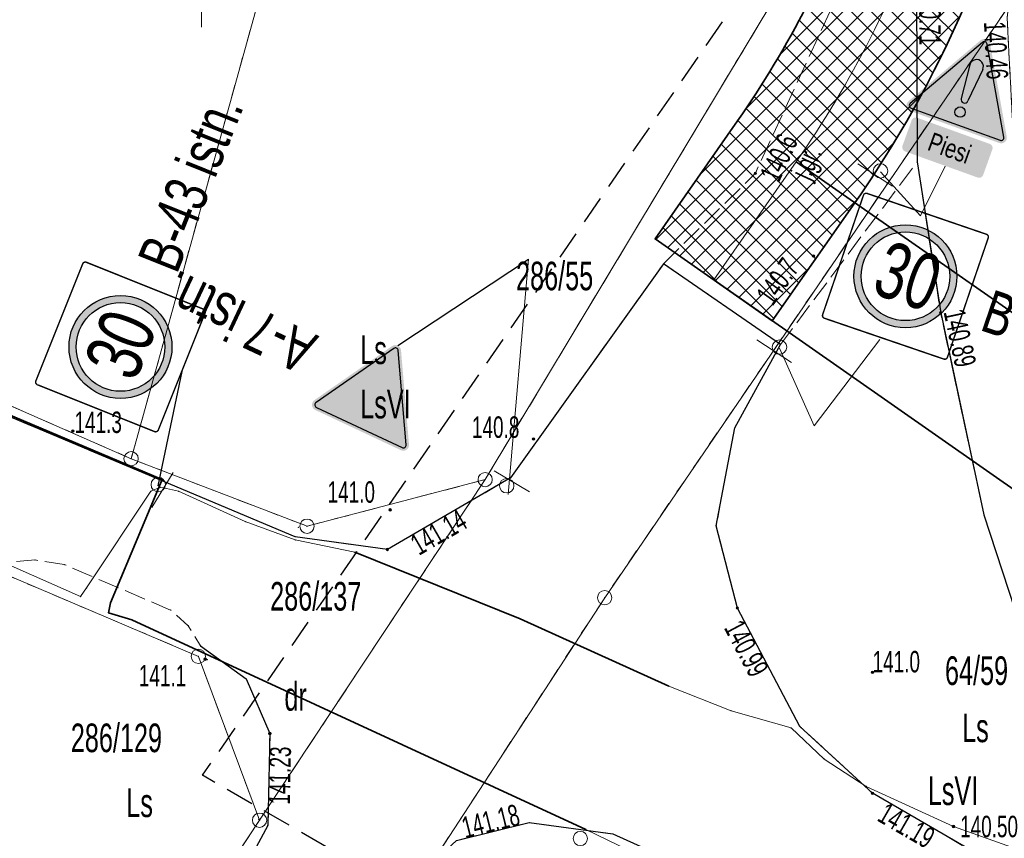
# Model space of a CAD drawing. Extents: x 6456700 to 6518119, y 5963420 to 5980059.
# Tile 10 of 256: x 6511562 to 6511597, y 5963818 to 5963847. Entities that reach past the tile are written whole.
import ezdxf
from ezdxf.enums import TextEntityAlignment as Align

# ---------------------------------------------------------------- set-up
doc = ezdxf.new("R2010")
doc.units = 0
doc.header["$MEASUREMENT"] = 0
for name, pattern in [('L_0_03', [1, 0.5, -0.5]), ('L_0_04', [1.5, 1, -0.5]), ('L_0_52', [1, 0.75, -0.25])]:
    doc.linetypes.add(name, pattern=pattern)
doc.layers.get('0').update_dxf_attribs({"color": 2, "linetype": 'CONTINUOUS', "lineweight": 5})
for name, color, linetype, lineweight in [('18mm Kreska ciągła', 7, 'CONTINUOUS', 18), ('202_punkt_graniczny', 7, 'CONTINUOUS', 18), ('209_oznaczenie_konturu_klasyfikacyjnego', 96, 'CONTINUOUS', 18), ('210_oznaczenie_konturu_uzytku_gruntowego', 96, 'CONTINUOUS', 18), ('211_numer_dzialki_ewidencyjnej', 7, 'CONTINUOUS', 18), ('218_kontur_uzytku_gruntowego', 96, 'L_0_03', 18), ('219_dzialka_ewidencyjna', 7, 'CONTINUOUS', 18), ('35mm Ciągła', 7, 'CONTINUOUS', 35), ('jezdnia', 7, 'CONTINUOUS', 18), ('jezdnia_Atr17', 7, 'CONTINUOUS', 18), ('kraweznik', 7, 'CONTINUOUS', 18), ('obudowa_ochronna_przewodu', 7, 'CONTINUOUS', 18), ('ogrodzenie_trwale', 7, 'CONTINUOUS', 18), ('pikieta_naturalna', 7, 'CONTINUOUS', 18), ('pikieta_naturalna_Atr2', 7, 'CONTINUOUS', 18), ('pikieta_sztuczna', 7, 'CONTINUOUS', 18), ('pikieta_sztuczna_Atr2', 7, 'CONTINUOUS', 18), ('przewod_elektroenergetyczny_podziemny', 7, 'CONTINUOUS', 18), ('przewod_telekomunikacyjny_podziemny', 7, 'CONTINUOUS', 18), ('rzedna', 7, 'CONTINUOUS', 18), ('rzedna_Atr2', 7, 'CONTINUOUS', 18), ('siatka_krzyrzy', 7, 'CONTINUOUS', 18), ('Zakres', 7, 'CONTINUOUS', 18)]:
    doc.layers.add(name, color=color, linetype=linetype, lineweight=lineweight)
doc.layers.add('ZNAKI_PIONOWE', color=7, linetype='CONTINUOUS')
doc.styles.add('A_TEXT', font='arial.ttf', dxfattribs={"width": 0.7})
doc.styles.get("Standard").update_dxf_attribs({"font": 'txt', "width": 0.75})

# ---------------------------------------------------------------- blocks, each defined once
blk = doc.blocks.new('mdcp_nowa')
at = {"layer": 'pikieta_naturalna', "linetype": 'Continuous', "lineweight": 18, "true_color": 0x000000}
for points in [[(6494319.37, 5980292.345, 1), (6494319.37, 5980292.435, 1)], [(6494321.4, 5980289.455, 1), (6494321.4, 5980289.545, 1)], [(6494295.5, 5980283.335, 1), (6494295.5, 5980283.425, 1)], [(6494311.61, 5980283.055, 1), (6494311.61, 5980283.145, 1)], [(6494306.6, 5980280.575, 1), (6494306.6, 5980280.665, 1)], [(6494300.13, 5980275.355, 1), (6494300.13, 5980275.445, 1)], [(6494323.47, 5980274.895, 1), (6494323.47, 5980274.985, 1)]]:
    blk.add_hatch(color=18, dxfattribs=at).paths.add_polyline_path(points)
at = {"layer": 'pikieta_sztuczna', "linetype": 'Continuous', "lineweight": 18, "true_color": 0x000000}
for points in [[(6494325.85, 5980287.465, 1), (6494325.85, 5980287.555, 1)], [(6494306.5, 5980279.195, 1), (6494306.5, 5980279.285, 1)], [(6494318.74, 5980277.145, 1), (6494318.74, 5980277.235, 1)], [(6494302.39, 5980272.755, 1), (6494302.39, 5980272.845, 1)], [(6494323.47, 5980270.665, 1), (6494323.47, 5980270.755, 1)]]:
    blk.add_hatch(color=18, dxfattribs=at).paths.add_polyline_path(points)
at = {"layer": 'rzedna', "linetype": 'Continuous', "lineweight": 18, "true_color": 0xff7f00}
blk.add_hatch(color=30, dxfattribs=at).paths.add_polyline_path([(6494326.3, 5980269.505, 1), (6494326.3, 5980269.595, 1)])
at = {"layer": '202_punkt_graniczny', "color": 7, "linetype": 'Continuous', "lineweight": 18}
for centre in [(6494297.54, 5980282.41), (6494309.92, 5980281.68), (6494303.69, 5980280.05), (6494314.1, 5980277.55), (6494299.89, 5980275.5), (6494302.03, 5980269.77), (6494313.25, 5980269.13)]:
    blk.add_circle(centre, 0.25, dxfattribs=at)
at = {"layer": '202_punkt_graniczny'}
for p in [(6494297.54, 5980282.41), (6494309.92, 5980281.68), (6494303.69, 5980280.05), (6494314.1, 5980277.55), (6494299.89, 5980275.5), (6494302.03, 5980269.77)]:
    blk.add_point(p, dxfattribs=at)
at = {"layer": '218_kontur_uzytku_gruntowego', "lineweight": 18, "flags": 128}
for points in [[(6494303.31, 5980303.18), (6494297.54, 5980282.41)], [(6494331.01, 5980302.31), (6494314.1, 5980277.55)], [(6494309.92, 5980281.68), (6494320.16, 5980298.71)], [(6494297.54, 5980282.41), (6494288.75, 5980286.27)], [(6494297.54, 5980282.41), (6494303.69, 5980280.05)], [(6494302.03, 5980269.77), (6494309.92, 5980281.68)], [(6494303.69, 5980280.05), (6494309.92, 5980281.68)], [(6494299.89, 5980275.5), (6494288.47, 5980280.35)], [(6494314.1, 5980277.55), (6494307.96, 5980268.13)], [(6494302.03, 5980269.77), (6494299.89, 5980275.5)], [(6494292.57, 5980255.47), (6494302.03, 5980269.77)]]:
    blk.add_lwpolyline(points, dxfattribs=at)
at = {"layer": '218_kontur_uzytku_gruntowego'}
for p in [(6494297.54, 5980282.41), (6494297.54, 5980282.41), (6494297.54, 5980282.41), (6494297.54, 5980282.41), (6494309.92, 5980281.68), (6494309.92, 5980281.68), (6494309.92, 5980281.68), (6494309.92, 5980281.68), (6494309.92, 5980281.68), (6494309.92, 5980281.68), (6494303.69, 5980280.05), (6494303.69, 5980280.05), (6494303.69, 5980280.05), (6494303.69, 5980280.05), (6494314.1, 5980277.55), (6494314.1, 5980277.55), (6494314.1, 5980277.55), (6494314.1, 5980277.55), (6494299.89, 5980275.5), (6494299.89, 5980275.5), (6494299.89, 5980275.5), (6494299.89, 5980275.5), (6494302.03, 5980269.77), (6494302.03, 5980269.77), (6494302.03, 5980269.77), (6494302.03, 5980269.77), (6494302.03, 5980269.77), (6494302.03, 5980269.77)]:
    blk.add_point(p, dxfattribs=at)
at = {"layer": '219_dzialka_ewidencyjna', "color": 3, "linetype": 'Continuous', "lineweight": 18, "flags": 128}
for points in [[(6494297.54, 5980282.41), (6494303.31, 5980303.18)], [(6494331.01, 5980302.31), (6494314.1, 5980277.55)], [(6494309.92, 5980281.68), (6494320.16, 5980298.71)], [(6494288.75, 5980286.27), (6494297.54, 5980282.41)], [(6494297.54, 5980282.41), (6494303.69, 5980280.05)], [(6494302.03, 5980269.77), (6494309.92, 5980281.68)], [(6494309.92, 5980281.68), (6494303.69, 5980280.05)], [(6494299.89, 5980275.5), (6494288.47, 5980280.35)], [(6494314.1, 5980277.55), (6494307.96, 5980268.13)], [(6494302.03, 5980269.77), (6494299.89, 5980275.5)], [(6494292.57, 5980255.47), (6494302.03, 5980269.77)]]:
    blk.add_lwpolyline(points, dxfattribs=at)
at = {"layer": '219_dzialka_ewidencyjna', "color": 3}
for p in [(6494297.54, 5980282.41), (6494297.54, 5980282.41), (6494297.54, 5980282.41), (6494309.92, 5980281.68), (6494309.92, 5980281.68), (6494309.92, 5980281.68), (6494303.69, 5980280.05), (6494303.69, 5980280.05), (6494314.1, 5980277.55), (6494314.1, 5980277.55), (6494299.89, 5980275.5), (6494299.89, 5980275.5), (6494302.03, 5980269.77), (6494302.03, 5980269.77), (6494302.03, 5980269.77)]:
    blk.add_point(p, dxfattribs=at)
at = {"layer": 'jezdnia', "color": 7, "linetype": 'L_0_52', "lineweight": 18, "flags": 128}
for points in [[(6494379.042, 5980205.355), (6494370.45, 5980215.77), (6494359.26, 5980229.24), (6494350.5, 5980239.82), (6494339.7, 5980252.95), (6494336.61, 5980259.13), (6494333.07, 5980266.18), (6494330.52, 5980271.55), (6494329.52, 5980273.86), (6494327.36, 5980280.45), (6494325.85, 5980287.51), (6494325.03, 5980292.79), (6494325.01, 5980298.89), (6494326.29, 5980307.39), (6494327.89, 5980313.55), (6494331.08, 5980323.3), (6494333.2, 5980329.82), (6494336.64, 5980339.86), (6494338.43, 5980344.74), (6494343.18, 5980357.69), (6494347.78, 5980370.45), (6494349.48, 5980375.48), (6494354.04, 5980390.75), (6494352.32, 5980395.68), (6494357.03, 5980411.08), (6494361.23, 5980414.73), (6494366, 5980430.68), (6494370.3, 5980444.82), (6494371.15, 5980446.91), (6494375.47, 5980461.29), (6494375.75, 5980465.48), (6494375.18, 5980467.78), (6494374.35, 5980469.42), (6494371.15, 5980471.55), (6494375.07, 5980474.78), (6494376.5, 5980474.51), (6494378.65, 5980474.86), (6494379.97, 5980476.75), (6494382.89, 5980482.91), (6494394.43, 5980504.41), (6494396.68, 5980509.18), (6494397.56, 5980513.25), (6494397.03, 5980515.6), (6494395.56, 5980517.85), (6494398.63, 5980521.01), (6494399.16, 5980521.01), (6494402.03, 5980519.87), (6494404.28, 5980515.27), (6494407.43, 5980515.58), (6494404.79, 5980512.24), (6494403.37, 5980510.89), (6494402.78, 5980510.36), (6494400.53, 5980507.9), (6494398.16, 5980504.63), (6494391.04, 5980491.44), (6494385.61, 5980481.01), (6494383.82, 5980476.78), (6494378.9, 5980461.73), (6494373.96, 5980446.06), (6494373.47, 5980443.93), (6494369.12, 5980430), (6494367.09, 5980423.07), (6494366.46, 5980420.98), (6494364.17, 5980413.15), (6494352.58, 5980374.75), (6494350.86, 5980369.56), (6494346.16, 5980356.53), (6494340.78, 5980341.91), (6494336.32, 5980328.77), (6494333.97, 5980321.61), (6494330.37, 5980310.3), (6494329.56, 5980306.83), (6494328.8, 5980302.75), (6494328.17, 5980297.83), (6494328.48, 5980291.97), (6494329.06, 5980287.64), (6494330.85, 5980279.62), (6494332.58, 5980274.8), (6494333.58, 5980272.52), (6494336.35, 5980266.75), (6494340.04, 5980259.2), (6494342.54, 5980254.89), (6494352.41, 5980242.52), (6494362.09, 5980230.97), (6494370.78, 5980220.42), (6494371.58, 5980219.4), (6494373.43, 5980217.24), (6494381.565, 5980207.291)], [(6494333.07, 5980266.18), (6494330.52, 5980271.55), (6494329.52, 5980273.86), (6494327.36, 5980280.45), (6494325.85, 5980287.51), (6494325.03, 5980292.79), (6494325.01, 5980298.89), (6494326.29, 5980307.39), (6494327.89, 5980313.55), (6494331.08, 5980323.3), (6494333.2, 5980329.82), (6494336.64, 5980339.86), (6494338.43, 5980344.74), (6494343.18, 5980357.69), (6494347.78, 5980370.45), (6494349.48, 5980375.48), (6494354.04, 5980390.75), (6494352.32, 5980395.68), (6494357.03, 5980411.08), (6494361.23, 5980414.73), (6494366, 5980430.68), (6494370.3, 5980444.82), (6494371.15, 5980446.91), (6494375.47, 5980461.29), (6494375.75, 5980465.48), (6494375.18, 5980467.78), (6494374.35, 5980469.42), (6494371.15, 5980471.55), (6494375.07, 5980474.78), (6494376.5, 5980474.51), (6494378.65, 5980474.86), (6494379.97, 5980476.75), (6494382.89, 5980482.91), (6494394.43, 5980504.41), (6494396.68, 5980509.18), (6494397.56, 5980513.25), (6494397.03, 5980515.6), (6494395.56, 5980517.85), (6494398.63, 5980521.01), (6494399.16, 5980521.01), (6494402.03, 5980519.87), (6494404.28, 5980515.27), (6494407.43, 5980515.58), (6494404.79, 5980512.24), (6494403.37, 5980510.89), (6494402.78, 5980510.36), (6494400.53, 5980507.9), (6494398.16, 5980504.63), (6494391.04, 5980491.44), (6494385.61, 5980481.01), (6494383.82, 5980476.78), (6494378.9, 5980461.73), (6494373.96, 5980446.06), (6494373.47, 5980443.93), (6494369.12, 5980430), (6494367.09, 5980423.07), (6494366.46, 5980420.98), (6494364.17, 5980413.15), (6494352.58, 5980374.75), (6494350.86, 5980369.56), (6494346.16, 5980356.53), (6494340.78, 5980341.91), (6494336.32, 5980328.77), (6494333.97, 5980321.61), (6494330.37, 5980310.3), (6494329.56, 5980306.83), (6494328.8, 5980302.75), (6494328.17, 5980297.83), (6494328.48, 5980291.97), (6494329.06, 5980287.64), (6494330.85, 5980279.62), (6494332.58, 5980274.8), (6494333.58, 5980272.52), (6494336.35, 5980266.75), (6494339.19, 5980259.41), (6494334.28, 5980263.76)], [(6494316.16, 5980289.23), (6494319.37, 5980292.39), (6494326.29, 5980307.39), (6494325.01, 5980298.89), (6494325.03, 5980292.79), (6494320.25, 5980286.41)], [(6494243.626, 5980297.507), (6494254.35, 5980295.4), (6494255.24, 5980294.73), (6494256.1, 5980294.26), (6494260.02, 5980293.47), (6494261.12, 5980293.53), (6494262.13, 5980293.79), (6494266.64, 5980292.83), (6494278.26, 5980289.92), (6494281.13, 5980288.99), (6494282.53, 5980288.4), (6494285.79, 5980287.03), (6494303.28, 5980279.68), (6494306.5, 5980279.24), (6494310.81, 5980281.74), (6494316.16, 5980289.23), (6494320.25, 5980286.41), (6494318.65, 5980283.49), (6494318, 5980280.06), (6494318.74, 5980277.19), (6494320.93, 5980273.05), (6494323.47, 5980270.71), (6494332.1, 5980265.7), (6494339.19, 5980259.41), (6494352.51, 5980243.47), (6494363.58, 5980230.23), (6494365.35, 5980228.11), (6494371.11, 5980221.21), (6494378.14, 5980212.81), (6494382.281, 5980207.84), (6494378.255, 5980204.751), (6494374.18, 5980209.63), (6494361.23, 5980225.17), (6494348.59, 5980240.38), (6494335.35, 5980256.19), (6494329.06, 5980261.71), (6494321.27, 5980266.18), (6494314.39, 5980269.29), (6494311.46, 5980269.69), (6494308.92, 5980269.06), (6494307.07, 5980267.33), (6494305.93, 5980265.69), (6494301.75, 5980268.52), (6494302.32, 5980269.59), (6494302.39, 5980272.8), (6494301.56, 5980274.71), (6494299.97, 5980275.87), (6494299.54, 5980276.57), (6494298.92, 5980277.12), (6494295.2, 5980278.71), (6494294.18, 5980278.87), (6494293.11, 5980278.79), (6494278.69, 5980284.75), (6494277.29, 5980285.23), (6494273.86, 5980286.1), (6494265.83, 5980288.14), (6494253.54, 5980290.73), (6494242.281, 5980292.889)]]:
    blk.add_lwpolyline(points, close=True, dxfattribs=at)
at = {"layer": 'jezdnia'}
for p in [(6494325.03, 5980292.79), (6494325.03, 5980292.79), (6494325.03, 5980292.79), (6494319.37, 5980292.39), (6494316.16, 5980289.23), (6494316.16, 5980289.23), (6494325.85, 5980287.51), (6494325.85, 5980287.51), (6494320.25, 5980286.41), (6494320.25, 5980286.41), (6494318.65, 5980283.49), (6494310.81, 5980281.74), (6494327.36, 5980280.45), (6494327.36, 5980280.45), (6494318, 5980280.06), (6494303.28, 5980279.68), (6494306.5, 5980279.24), (6494294.18, 5980278.87), (6494295.2, 5980278.71), (6494298.92, 5980277.12), (6494318.74, 5980277.19), (6494299.54, 5980276.57), (6494299.97, 5980275.87), (6494301.56, 5980274.71), (6494320.93, 5980273.05), (6494302.39, 5980272.8), (6494323.47, 5980270.71), (6494302.32, 5980269.59), (6494311.46, 5980269.69), (6494314.39, 5980269.29)]:
    blk.add_point(p, dxfattribs=at)
at = {"layer": 'kraweznik', "color": 7, "linetype": 'Continuous', "lineweight": 25, "flags": 128}
for points in [[(6494327.89, 5980313.55), (6494326.29, 5980307.39), (6494325.01, 5980298.89), (6494325.03, 5980292.79), (6494325.85, 5980287.51), (6494327.36, 5980280.45), (6494329.52, 5980273.86), (6494330.52, 5980271.55), (6494333.07, 5980266.18), (6494336.61, 5980259.13), (6494339.7, 5980252.95), (6494350.5, 5980239.82), (6494359.26, 5980229.24), (6494370.45, 5980215.77), (6494376.8, 5980208.1), (6494379.047, 5980205.358)], [(6494327.89, 5980313.55), (6494326.29, 5980307.39), (6494325.01, 5980298.89), (6494325.03, 5980292.79), (6494325.85, 5980287.51), (6494327.36, 5980280.45), (6494329.52, 5980273.86), (6494330.52, 5980271.55), (6494333.07, 5980266.18), (6494334.28, 5980263.76)], [(6494334.28, 5980263.76), (6494332.1, 5980265.7), (6494323.47, 5980270.71), (6494320.93, 5980273.05), (6494318.74, 5980277.19), (6494318, 5980280.06), (6494318.65, 5980283.49), (6494320.25, 5980286.41), (6494316.16, 5980289.23), (6494310.81, 5980281.74), (6494306.5, 5980279.24), (6494303.28, 5980279.68), (6494285.79, 5980287.03), (6494282.53, 5980288.4), (6494281.13, 5980288.99), (6494278.26, 5980289.92), (6494266.64, 5980292.83), (6494262.13, 5980293.79)], [(6494299.97, 5980275.87), (6494301.56, 5980274.71), (6494302.39, 5980272.8), (6494302.32, 5980269.59), (6494301.75, 5980268.52), (6494305.93, 5980265.69), (6494307.07, 5980267.33), (6494308.92, 5980269.06), (6494311.46, 5980269.69), (6494314.39, 5980269.29), (6494321.27, 5980266.18), (6494329.06, 5980261.71), (6494335.35, 5980256.19), (6494348.59, 5980240.38), (6494361.23, 5980225.17), (6494374.18, 5980209.63), (6494378.255, 5980204.751)]]:
    blk.add_lwpolyline(points, dxfattribs=at)
at = {"layer": 'kraweznik'}
for p in [(6494325.03, 5980292.79), (6494325.03, 5980292.79), (6494316.16, 5980289.23), (6494325.85, 5980287.51), (6494325.85, 5980287.51), (6494320.25, 5980286.41), (6494318.65, 5980283.49), (6494310.81, 5980281.74), (6494327.36, 5980280.45), (6494327.36, 5980280.45), (6494318, 5980280.06), (6494303.28, 5980279.68), (6494306.5, 5980279.24), (6494318.74, 5980277.19), (6494299.97, 5980275.87), (6494301.56, 5980274.71), (6494320.93, 5980273.05), (6494302.39, 5980272.8), (6494323.47, 5980270.71), (6494302.32, 5980269.59), (6494311.46, 5980269.69), (6494314.39, 5980269.29)]:
    blk.add_point(p, dxfattribs=at)
at = {"layer": 'obudowa_ochronna_przewodu', "color": 7, "linetype": 'Continuous', "lineweight": 35, "flags": 128}
for points in [[(6494313.44, 5980269.45), (6494297.57, 5980276.78), (6494296.75, 5980277.02), (6494296.82, 5980277.37), (6494298.63, 5980281.68), (6494289.52, 5980285.53), (6494282.27, 5980288.53), (6494278.78, 5980289.68), (6494271.36, 5980291.82), (6494264.6, 5980293.54), (6494259.98, 5980294.39), (6494258.17, 5980294.81), (6494251.27, 5980296.28), (6494243.692, 5980297.736)], [(6494316.34, 5980274.46), (6494311.15, 5980276.81), (6494305.36, 5980279.14)]]:
    blk.add_lwpolyline(points, dxfattribs=at)
at = {"layer": 'obudowa_ochronna_przewodu'}
for p in [(6494298.63, 5980281.68), (6494305.36, 5980279.14), (6494296.82, 5980277.37), (6494296.75, 5980277.02), (6494297.57, 5980276.78), (6494311.15, 5980276.81), (6494316.34, 5980274.46), (6494313.44, 5980269.45)]:
    blk.add_point(p, dxfattribs=at)
at = {"layer": 'ogrodzenie_trwale'}
for p in [(6494311.61, 5980283.1), (6494309.88, 5980281.63), (6494306.6, 5980280.62), (6494303.39, 5980280.01), (6494300.2, 5980275.38), (6494302, 5980269.8)]:
    blk.add_point(p, dxfattribs=at)
at = {"layer": 'pikieta_naturalna', "color": 7, "linetype": 'Continuous', "lineweight": 18}
for centre in [(6494319.37, 5980292.39), (6494321.4, 5980289.5), (6494295.5, 5980283.38), (6494311.61, 5980283.1), (6494306.6, 5980280.62), (6494300.13, 5980275.4), (6494323.47, 5980274.94)]:
    blk.add_circle(centre, 0.045, dxfattribs=at)
at = {"layer": 'pikieta_naturalna'}
for p in [(6494319.37, 5980292.39), (6494321.4, 5980289.5), (6494295.5, 5980283.38), (6494311.61, 5980283.1), (6494306.6, 5980280.62), (6494300.13, 5980275.4), (6494323.47, 5980274.94)]:
    blk.add_point(p, dxfattribs=at)
at = {"layer": 'pikieta_sztuczna', "color": 7, "linetype": 'Continuous', "lineweight": 18}
for centre in [(6494325.85, 5980287.51), (6494306.5, 5980279.24), (6494318.74, 5980277.19), (6494302.39, 5980272.8), (6494323.47, 5980270.71)]:
    blk.add_circle(centre, 0.045, dxfattribs=at)
at = {"layer": 'pikieta_sztuczna'}
for p in [(6494325.85, 5980287.51), (6494306.5, 5980279.24), (6494318.74, 5980277.19), (6494302.39, 5980272.8), (6494323.47, 5980270.71)]:
    blk.add_point(p, dxfattribs=at)
at = {"layer": 'przewod_elektroenergetyczny_podziemny', "color": 1, "linetype": 'Continuous', "lineweight": 18, "flags": 128}
blk.add_lwpolyline([(6494289.52, 5980285.53), (6494298.63, 5980281.68), (6494296.82, 5980277.37), (6494296.75, 5980277.02), (6494297.57, 5980276.78), (6494313.44, 5980269.45), (6494321.45, 5980265.56), (6494327.01, 5980262.21), (6494331.69, 5980258.83), (6494333.18, 5980257.24), (6494339.06, 5980250.85), (6494345.6, 5980243.28), (6494352.93, 5980234.58), (6494357.88, 5980228.78), (6494360.06, 5980226.09), (6494363.52, 5980222.18), (6494366.62, 5980218.57), (6494372.36, 5980211.91), (6494377.94, 5980205.06), (6494378.215, 5980204.72)], dxfattribs=at)
at = {"layer": 'przewod_elektroenergetyczny_podziemny'}
for p in [(6494298.63, 5980281.68), (6494296.82, 5980277.37), (6494296.75, 5980277.02), (6494297.57, 5980276.78), (6494313.44, 5980269.45)]:
    blk.add_point(p, dxfattribs=at)
at = {"layer": 'przewod_telekomunikacyjny_podziemny', "color": 30, "linetype": 'Continuous', "lineweight": 18, "flags": 128}
blk.add_lwpolyline([(6494337.4, 5980265.6), (6494326.3, 5980269.55), (6494323.25, 5980270.95), (6494321.78, 5980271.91), (6494320.62, 5980273), (6494318.52, 5980273.6), (6494316.34, 5980274.46), (6494311.15, 5980276.81), (6494305.36, 5980279.14), (6494303.28, 5980279.57), (6494301.53, 5980280.21), (6494299.2, 5980281.27), (6494298.57, 5980281.41), (6494298.23, 5980281.27), (6494295.98, 5980277.89), (6494295.77, 5980277.59), (6494284.97, 5980282.36)], dxfattribs=at)
at = {"layer": 'przewod_telekomunikacyjny_podziemny'}
for p in [(6494298.23, 5980281.27), (6494298.57, 5980281.41), (6494299.2, 5980281.27), (6494301.53, 5980280.21), (6494303.28, 5980279.57), (6494305.36, 5980279.14), (6494295.98, 5980277.89), (6494295.77, 5980277.59), (6494311.15, 5980276.81), (6494316.34, 5980274.46), (6494318.52, 5980273.6), (6494320.62, 5980273), (6494321.78, 5980271.91), (6494323.25, 5980270.95), (6494326.3, 5980269.55)]:
    blk.add_point(p, dxfattribs=at)
at = {"layer": 'rzedna', "color": 30, "linetype": 'Continuous', "lineweight": 18}
blk.add_circle((6494326.3, 5980269.55), 0.045, dxfattribs=at)
at = {"layer": 'rzedna'}
blk.add_point((6494326.3, 5980269.55), dxfattribs=at)
at = {"layer": 'siatka_krzyrzy', "linetype": 'Continuous', "lineweight": 18, "flags": 128}
blk.add_lwpolyline([(6494300, 5980297.5), (6494300, 5980302.5)], dxfattribs=at)
at = {"layer": 'Zakres', "linetype": 'L_0_04', "lineweight": 25, "flags": 128}
blk.add_lwpolyline([(6495113.77, 5985050.22), (6495121.12, 5984877.07), (6495125.76, 5984757.87), (6495129.89, 5984649.81), (6495141.08, 5984611.3), (6495145.77, 5984544.53), (6495147.36, 5984487.27), (6495157.22, 5984392.07), (6495162.95, 5984387.45), (6495180.24, 5984384.16), (6495229.5, 5984386.61), (6495251.65, 5984373.41), (6495258.77, 5984357.12), (6495255.44, 5984330.44), (6495250.77, 5984304.39), (6495252.21, 5984282.78), (6495255.46, 5984256.45), (6495254.94, 5984238.25), (6495266.4, 5984211), (6495277.24, 5984182.33), (6495294.2, 5984133.19), (6495300.94, 5984095.37), (6495313.24, 5984037.69), (6495317.44, 5983978.18), (6495300.35, 5983922.18), (6495282.35, 5983883.38), (6495266.21, 5983862.23), (6495242.03, 5983839.67), (6495211.11, 5983816.86), (6495158.26, 5983772.66), (6495130.6, 5983651.16), (6495116.31, 5983543.43), (6495129.51, 5983346.73), (6495134.58, 5983264.71), (6495139.64, 5983186.97), (6495193.25, 5983077.94), (6495199.2, 5983041.97), (6495206.23, 5983026), (6495208.96, 5983004.88), (6495202.27, 5982979.48), (6495202.42, 5982950.13), (6495209.35, 5982897.38), (6495215.97, 5982850.34), (6495228.6, 5982809.97), (6495226.85, 5982778.82), (6495225.04, 5982750.56), (6495220.26, 5982723.37), (6495226.54, 5982679.97), (6495206.06, 5982669.48), (6495192.68, 5982657.71), (6495184.57, 5982648.65), (6495174.78, 5982624.58), (6495164.23, 5982604.61), (6495150.7, 5982588.3), (6495137.69, 5982582.43), (6495118.26, 5982573.75), (6495100.35, 5982558.42), (6495090.36, 5982544.99), (6495075.87, 5982519.06), (6495060.83, 5982499.68), (6495049.41, 5982485.49), (6495035.07, 5982459.7), (6495006.7, 5982406.64), (6494980.89, 5982351.84), (6494944.35, 5982293.29), (6494925.72, 5982250.11), (6494905.2, 5982190.37), (6494898.43, 5982153.5), (6494879.51, 5982063.89), (6494864.14, 5981992.66), (6494816.93, 5981768.61), (6494777.79, 5981577.7), (6494739.84, 5981394.72), (6494718.65, 5981297.89), (6494716.45, 5981237.31), (6494738.62, 5981208.21), (6494776.48, 5981173.06), (6494817.16, 5981137.44), (6494847.63, 5981109.8), (6494877.39, 5981077.08), (6494912.75, 5981030.55), (6494916.06, 5981014.71), (6494903.86, 5980957.01), (6494916.13, 5980953.51), (6494892.32, 5980927.59), (6494850.7, 5980858.8), (6494806.81, 5980779.89), (6494785.1, 5980753.49), (6494715.22, 5980723.29), (6494679.96, 5980686.78), (6494651.35, 5980651.29), (6494549.14, 5980683.24), (6494511.84, 5980659.66), (6494443.61, 5980630.33), (6494428.78, 5980598.6), (6494431.58, 5980579.46), (6494420.56, 5980549.76), (6494416.45, 5980528.2), (6494403.86, 5980507.16), (6494388.89, 5980482.96), (6494365.32, 5980407.99), (6494335.67, 5980315.15), (6494332.29, 5980297.41), (6494335.1, 5980278.18), (6494347.25, 5980254.84), (6494336.79, 5980250.09), (6494300.04, 5980271.34), (6494320.8, 5980301.43), (6494336.81, 5980349.17), (6494344.85, 5980380.92), (6494360.85, 5980437.13), (6494374.18, 5980476.38), (6494386.14, 5980498.84), (6494403.02, 5980528.52), (6494411.33, 5980563.19), (6494420.84, 5980586.25), (6494420.25, 5980601.11), (6494434.95, 5980635.94), (6494446.75, 5980644.99), (6494465.77, 5980647.27), (6494513.02, 5980669.46), (6494507.85, 5980679.68), (6494547.89, 5980705.83), (6494570.06, 5980691.34), (6494636.17, 5980669.05), (6494706.14, 5980756.86), (6494742.78, 5980772.58), (6494798.53, 5980814.27), (6494826.12, 5980867.97), (6494849.57, 5980908.6), (6494845.35, 5980942.01), (6494853.94, 5980970.83), (6494891.08, 5980960.54), (6494890.11, 5980965.73), (6494903.94, 5981025.69), (6494869.98, 5981070.3), (6494770.97, 5981160.58), (6494728.18, 5981200.64), (6494706.13, 5981229.56), (6494707.94, 5981299.75), (6494728.84, 5981398.1), (6494767.06, 5981580.19), (6494806.17, 5981770.55), (6494854.36, 5981994.76), (6494869.73, 5982065.97), (6494888.61, 5982155.44), (6494891.67, 5982173.95), (6494895.82, 5982197.45), (6494916.38, 5982253.72), (6494935.47, 5982297.95), (6494954.97, 5982331.67), (6494972.09, 5982356.64), (6494997.76, 5982411.14), (6495026.29, 5982464.48), (6495041.09, 5982491.09), (6495052.99, 5982505.88), (6495067.51, 5982524.6), (6495081.94, 5982550.43), (6495092.99, 5982565.28), (6495112.86, 5982582.29), (6495133.59, 5982591.55), (6495144.48, 5982596.46), (6495155.87, 5982610.19), (6495165.7, 5982628.8), (6495175.96, 5982654.03), (6495185.62, 5982664.83), (6495200.4, 5982677.82), (6495212.49, 5982688.04), (6495209.64, 5982723.43), (6495215.22, 5982750.57), (6495216.87, 5982779.54), (6495218.31, 5982809.31), (6495206.86, 5982847.92), (6495199.44, 5982894.74), (6495192.11, 5982948.71), (6495190.16, 5982979.24), (6495183.47, 5983075.16), (6495129.79, 5983184.34), (6495124.6, 5983264.07), (6495119.53, 5983346.09), (6495106.27, 5983543.75), (6495120.74, 5983652.9), (6495148.75, 5983779.42), (6495204.15, 5983826.04), (6495273.41, 5983889.36), (6495288.53, 5983927.42), (6495300.83, 5983964.69), (6495303.91, 5983980.14), (6495301.32, 5984039.55), (6495291.1, 5984093.63), (6495284.5, 5984130.67), (6495267.84, 5984178.93), (6495257.12, 5984207.3), (6495244.96, 5984236.19), (6495244.79, 5984255.42), (6495242.25, 5984281.97), (6495240.71, 5984304.95), (6495245.55, 5984331.94), (6495248.51, 5984355.64), (6495243.77, 5984366.47), (6495226.98, 5984376.47), (6495179.54, 5984374.12), (6495158.61, 5984378.09), (6495147.7, 5984386.91), (6495137.38, 5984486.61), (6495135.78, 5984544.04), (6495131.18, 5984609.54), (6495119.95, 5984648.2), (6495115.76, 5984757.49), (6495111.12, 5984876.67), (6495103.73, 5985050.93), (6495109.36, 5985081.73), (6495120.41, 5985085.88)], close=True, dxfattribs=at)
at = {"layer": 'Zakres'}
blk.add_point((6494300.04, 5980271.34), dxfattribs=at)
at = {"layer": '209_oznaczenie_konturu_klasyfikacyjnego', "lineweight": 20, "width": 0.66}
for p in [(6494305.55, 5980284.82), (6494325.4, 5980271.3)]:
    blk.add_text('LsVI', height=1, dxfattribs=at).set_placement(p, align=Align.TOP_LEFT)
at = {"layer": '210_oznaczenie_konturu_uzytku_gruntowego', "lineweight": 20, "width": 0.66}
for s, p in [('Ls', (6494305.55, 5980286.72)), ('dr', (6494302.9, 5980274.6)), ('Ls', (6494326.6, 5980273.5)), ('Ls', (6494297.37, 5980270.88))]:
    blk.add_text(s, height=1, dxfattribs=at).set_placement(p, align=Align.TOP_LEFT)
at = {"layer": '211_numer_dzialki_ewidencyjnej', "color": 7, "lineweight": 20, "width": 0.66}
for s, p in [('286/55', (6494311, 5980289.3)), ('286/137', (6494302.4, 5980278.1)), ('64/59', (6494326, 5980275.5)), ('286/129', (6494295.43, 5980273.15))]:
    blk.add_text(s, height=1, dxfattribs=at).set_placement(p, align=Align.TOP_LEFT)
at = {"layer": 'jezdnia_Atr17', "color": 7, "lineweight": 15, "width": 0.66}
blk.add_text('j.gr.', height=0.75, rotation=65.2, dxfattribs=at).set_placement((6494320.579, 5980292.424), align=Align.TOP_LEFT)
at = {"layer": 'pikieta_naturalna_Atr2', "color": 7, "lineweight": 15, "width": 0.66}
for s, rotation, p in [('140.6', 65.2, (6494319.5, 5980292.34)), ('140.7', 54.3, (6494319.36, 5980288.16))]:
    blk.add_text(s, height=0.75, rotation=rotation, dxfattribs=at).set_placement(p, align=Align.TOP_LEFT)
for s, p in [('141.3', (6494295.56, 5980284.06)), ('140.8', (6494309.46, 5980283.89)), ('141.0', (6494304.41, 5980281.62)), ('141.0', (6494323.47, 5980275.69)), ('141.1', (6494297.81, 5980275.2))]:
    blk.add_text(s, height=0.75, dxfattribs=at).set_placement(p, align=Align.TOP_LEFT)
at = {"layer": 'pikieta_sztuczna_Atr2', "color": 7, "lineweight": 15, "width": 0.66}
for s, rotation, p in [('140.71', 270.2, (6494325.85, 5980298.89)), ('140.46', 273, (6494328.11, 5980297.72)), ('140.89', 282.1, (6494326.68, 5980287.7)), ('141.14', 30.1, (6494307.23, 5980279.66)), ('140.99', 297.9, (6494318.92, 5980276.85)), ('141.23', 88.8, (6494302.34, 5980270.33)), ('141.18', 13.9, (6494309.039, 5980269.858)), ('141.19', 329.9, (6494323.97, 5980270.42))]:
    blk.add_text(s, height=0.75, rotation=rotation, dxfattribs=at).set_placement(p, align=Align.TOP_LEFT)
at = {"layer": 'rzedna_Atr2', "color": 30, "lineweight": 15, "width": 0.66}
blk.add_text('140.50', height=0.75, dxfattribs=at).set_placement((6494326.53, 5980269.925), align=Align.TOP_LEFT)

msp = doc.modelspace()

# ---------------------------------------------------------------- hatches: boundary and pattern name
at = {"layer": 'ZNAKI_PIONOWE', "linetype": 'Continuous'}
h = msp.add_hatch(color=40, dxfattribs=at)
h.paths.add_polyline_path([(6511596.075, 5963841.351, -0.414214), (6511595.947, 5963841.291), (6511593.407, 5963842.205, -0.414214), (6511593.346, 5963842.333), (6511593.668, 5963843.227, -0.414213), (6511593.796, 5963843.288), (6511593.796, 5963843.288), (6511596.337, 5963842.373, -0.414214), (6511596.397, 5963842.245)])
h.paths.add_polyline_path([(6511593.604, 5963841.814), (6511595.739, 5963841.045), (6511595.399, 5963840.101), (6511593.264, 5963840.869)], flags=9)

# ---------------------------------------------------------------- next in the draw order: block references
at = {"linetype": 'ByBlock'}
msp.add_blockref('mdcp_nowa', (17268.786, -16450.998), dxfattribs=at)

# ---------------------------------------------------------------- next in the draw order: hatches: boundary and pattern name
at = {"layer": '18mm Kreska ciągła'}
h = msp.add_hatch(dxfattribs=at)
h.set_pattern_fill('ANSI37', color=252, scale=4)
h.set_pattern_definition([(45, (6511584.6482, 5963836.2328), (-0.3535534, 0.3535534), []), (135, (6511584.6482, 5963836.2328), (-0.3535534, -0.3535534), [])])
h.paths.add_polyline_path([(6511584.648, 5963839.097), (6511587.535, 5963843.228, 0.069403), (6511591.8, 5963851.597), (6511600.266, 5963876.098, 0.012898), (6511608.043, 5963900.635), (6511625.076, 5963959.619, -0.015188), (6511629.749, 5963974.13), (6511647.149, 5964023.028, -0.031483), (6511654.631, 5964040.489), (6511666.152, 5964063.296, -0.087781), (6511671.583, 5964070.546), (6511672.656, 5964071.552, 0.15074), (6511676.748, 5964078.72), (6511683.845, 5964110.525), (6511685.647, 5964109.419), (6511687.266, 5964102.897), (6511681.628, 5964077.631, -0.15074), (6511676.075, 5964067.903), (6511675.001, 5964066.898, 0.087781), (6511670.614, 5964061.041), (6511659.094, 5964038.235, 0.031483), (6511651.86, 5964021.352), (6511634.459, 5963972.454, 0.015188), (6511629.88, 5963958.231), (6511612.847, 5963899.248, -0.012898), (6511604.992, 5963874.465), (6511596.526, 5963849.964, -0.069403), (6511591.634, 5963840.364), (6511588.747, 5963836.233)])
at = {"layer": 'ZNAKI_PIONOWE', "linetype": 'Continuous'}
h = msp.add_hatch(color=12, dxfattribs=at)
edge = h.paths.add_edge_path()
edge.add_line((6511593.571, 5963843.572), (6511596.683, 5963842.452))
edge.add_arc((6511596.751, 5963842.64), 0.2, 250.2057, 370.2057)
edge.add_line((6511596.948, 5963842.675), (6511596.362, 5963845.93))
edge.add_arc((6511596.165, 5963845.895), 0.2, 10.2057, 130.2057)
edge.add_line((6511596.036, 5963846.047), (6511593.51, 5963843.913))
edge.add_arc((6511593.639, 5963843.76), 0.2, 130.2057, 250.2057)
edge = h.paths.add_edge_path(flags=16)
edge.add_line((6511593.605, 5963843.666), (6511596.717, 5963842.546))
edge.add_arc((6511596.751, 5963842.64), 0.1, 250.2057, 370.2057)
edge.add_line((6511596.849, 5963842.658), (6511596.263, 5963845.912))
edge.add_arc((6511596.165, 5963845.895), 0.1, 10.2057, 130.2057)
edge.add_line((6511596.1, 5963845.971), (6511593.575, 5963843.836))
edge.add_arc((6511593.639, 5963843.76), 0.1, 130.2057, 250.2057)
h = msp.add_hatch(color=40, dxfattribs=at)
h.paths.add_polyline_path([(6511596.717, 5963842.546, 0.57735), (6511596.849, 5963842.658), (6511596.263, 5963845.912, 0.57735), (6511596.1, 5963845.971), (6511593.575, 5963843.836, 0.57735), (6511593.605, 5963843.666)])
h.paths.add_polyline_path([(6511595.132, 5963843.533, -1), (6511595.498, 5963843.533, -1)], flags=16)
h.paths.add_polyline_path([(6511595.351, 5963844.009), (6511595.656, 5963845.188, -1.097085), (6511596.107, 5963845.026), (6511595.59, 5963843.922, -0.911506)], flags=16)
h = msp.add_hatch(color=7, dxfattribs=at)
h.paths.add_polyline_path([(6511596.107, 5963845.026, 1.097085), (6511595.656, 5963845.188), (6511595.351, 5963844.009, 0.911506), (6511595.59, 5963843.922)])
h.paths.add_polyline_path([(6511595.498, 5963843.533, 1), (6511595.132, 5963843.533, 1)])
at = {"layer": 'ZNAKI_PIONOWE'}
h = msp.add_hatch(color=256, dxfattribs=at)
edge = h.paths.add_edge_path(flags=16)
edge.add_line((6511593.668, 5963843.227), (6511593.346, 5963842.333))
edge.add_arc((6511593.441, 5963842.3), 0.1, 160.2057, 250.2057)
edge.add_line((6511593.407, 5963842.205), (6511595.947, 5963841.291))
edge.add_arc((6511595.981, 5963841.385), 0.1, 250.2057, 340.2057)
edge.add_line((6511596.075, 5963841.351), (6511596.397, 5963842.245))
edge.add_arc((6511596.303, 5963842.279), 0.1, 340.2057, 430.2057)
edge.add_line((6511596.337, 5963842.373), (6511593.796, 5963843.288))
edge.add_arc((6511593.762, 5963843.193), 0.1, 70.2057, 160.2057)
edge = h.paths.add_edge_path()
edge.add_line((6511593.621, 5963843.244), (6511593.299, 5963842.35))
edge.add_arc((6511593.441, 5963842.3), 0.15, 160.2057, 250.2057)
edge.add_line((6511593.39, 5963842.158), (6511595.93, 5963841.244))
edge.add_arc((6511595.981, 5963841.385), 0.15, 250.2057, 340.2057)
edge.add_line((6511596.122, 5963841.334), (6511596.444, 5963842.228))
edge.add_arc((6511596.303, 5963842.279), 0.15, 340.2057, 430.2057)
edge.add_line((6511596.353, 5963842.42), (6511593.813, 5963843.335))
edge.add_arc((6511593.762, 5963843.193), 0.15, 70.2057, 160.2057)
h = msp.add_hatch(color=12, dxfattribs=at)
h.dxf.hatch_style = 1
h.paths.add_polyline_path([(6511591.604, 5963837.792, 1), (6511595.204, 5963837.792, 1)])
h.paths.add_polyline_path([(6511594.954, 5963837.792, -1), (6511591.854, 5963837.792, -1)], flags=16)
h = msp.add_hatch(color=12, dxfattribs=at)
h.dxf.hatch_style = 1
h.paths.add_polyline_path([(6511567.753, 5963835.321, 1), (6511564.153, 5963835.321, 1)])
h.paths.add_polyline_path([(6511564.403, 5963835.321, -1), (6511567.503, 5963835.321, -1)], flags=16)
at = {"layer": 'ZNAKI_PIONOWE', "linetype": 'Continuous'}
h = msp.add_hatch(color=12, dxfattribs=at)
edge = h.paths.add_edge_path()
edge.add_line((6511572.766, 5963833.116), (6511575.759, 5963831.71))
edge.add_arc((6511575.844, 5963831.891), 0.2, 244.8466, 364.8466)
edge.add_line((6511576.043, 5963831.908), (6511575.764, 5963835.204))
edge.add_arc((6511575.565, 5963835.187), 0.2, 364.8466, 484.8466)
edge.add_line((6511575.45, 5963835.351), (6511572.736, 5963833.461))
edge.add_arc((6511572.851, 5963833.297), 0.2, 484.8466, 604.8466)
edge = h.paths.add_edge_path(flags=16)
edge.add_line((6511572.808, 5963833.206), (6511575.802, 5963831.801))
edge.add_arc((6511575.844, 5963831.891), 0.1, 244.8466, 364.8466)
edge.add_line((6511575.944, 5963831.9), (6511575.664, 5963835.195))
edge.add_arc((6511575.565, 5963835.187), 0.1, 364.8466, 484.8466)
edge.add_line((6511575.508, 5963835.269), (6511572.793, 5963833.379))
edge.add_arc((6511572.851, 5963833.297), 0.1, 484.8466, 604.8466)
msp.add_hatch(color=40, dxfattribs=at).paths.add_polyline_path([(6511575.664, 5963835.195, 0.57735), (6511575.508, 5963835.269), (6511572.793, 5963833.379, 0.57735), (6511572.808, 5963833.206), (6511575.802, 5963831.801, 0.57735), (6511575.944, 5963831.9)])

# ---------------------------------------------------------------- next in the draw order: linework, layer by layer
at = {"layer": '18mm Kreska ciągła', "color": 4, "ltscale": 0.1}
msp.add_lwpolyline([(6511586.698, 5963837.665), (6511589.584, 5963841.796, 0.069403), (6511594.163, 5963850.781), (6511602.629, 5963875.281, 0.012898), (6511610.445, 5963899.941), (6511627.478, 5963958.925, -0.015188), (6511632.104, 5963973.292), (6511649.504, 5964022.19, -0.031483), (6511656.862, 5964039.362), (6511668.383, 5964062.168, -0.087781), (6511673.292, 5964068.722), (6511674.365, 5964069.728, 0.15074), (6511679.188, 5964078.176), (6511685.917, 5964108.332)], format="xyb", dxfattribs=at)
at = {"layer": '18mm Kreska ciągła'}
for points in [[(6511592.946, 5963840.944), (6511591.742, 5963841.728)], [(6511592.535, 5963841.439), (6511593.931, 5963839.907), (6511594.792, 5963841.637)], [(6511580.224, 5963838.389), (6511579.507, 5963830.164)], [(6511589.414, 5963834.782), (6511588.209, 5963835.565)], [(6511589.002, 5963835.277), (6511590.215, 5963832.567), (6511592.509, 5963835.576)], [(6511567.795, 5963830.935), (6511567.044, 5963829.71)], [(6511579.025, 5963830.983), (6511580.26, 5963830.249)]]:
    msp.add_lwpolyline(points, dxfattribs=at)
for centre in [(6511592.532, 5963841.477), (6511589, 5963835.315), (6511567.273, 5963830.507), (6511579.46, 5963830.467)]:
    msp.add_circle(centre, 0.252, dxfattribs=at)
at = {"layer": '35mm Ciągła'}
for p, q in [((6511589.584, 5963841.796), (6511614.176, 5963824.613)), ((6511586.698, 5963837.665), (6511611.289, 5963820.482))]:
    msp.add_line(p, q, dxfattribs=at)
at = {"layer": '35mm Ciągła', "color": 6, "ltscale": 0.1}
msp.add_lwpolyline([(6511604.992, 5963874.465), (6511596.526, 5963849.964, -0.069403), (6511591.634, 5963840.364), (6511588.747, 5963836.233), (6511584.648, 5963839.097), (6511587.535, 5963843.228, 0.069403), (6511591.8, 5963851.597), (6511600.266, 5963876.098, 0.012898)], format="xyb", dxfattribs=at)
at = {"layer": 'ZNAKI_PIONOWE', "color": 7, "linetype": 'Continuous'}
for p, q in [((6511595.656, 5963845.188), (6511595.351, 5963844.009)), ((6511596.107, 5963845.026), (6511595.59, 5963843.922))]:
    msp.add_line(p, q, dxfattribs=at)
at = {"layer": 'ZNAKI_PIONOWE'}
for p, q in [((6511575.65, 5963835.368), (6511580.224, 5963838.389)), ((6511575.508, 5963835.269), (6511572.793, 5963833.379)), ((6511575.944, 5963831.9), (6511575.664, 5963835.195)), ((6511568.094, 5963834.464), (6511567.263, 5963830.467)), ((6511572.808, 5963833.206), (6511575.802, 5963831.801))]:
    msp.add_line(p, q, dxfattribs=at)
msp.add_lwpolyline([(6511593.605, 5963843.666), (6511596.717, 5963842.546, 0.57735), (6511596.849, 5963842.658), (6511596.263, 5963845.912, 0.57735), (6511596.1, 5963845.971), (6511593.575, 5963843.836, 0.57735)], format="xyb", close=True, dxfattribs=at)
at = {"layer": 'ZNAKI_PIONOWE', "color": 7, "linetype": 'Continuous', "const_width": 0.05, "flags": 128}
for points in [[(6511596.299, 5963839.134, 0.414214), (6511596.237, 5963839.26), (6511592.063, 5963840.688, 0.414214), (6511591.936, 5963840.625), (6511590.508, 5963836.451, 0.414214), (6511590.571, 5963836.324), (6511594.745, 5963834.897, 0.414214), (6511594.872, 5963834.959)], [(6511564.761, 5963838.281, 0.414214), (6511564.631, 5963838.225), (6511562.993, 5963834.129, 0.414214), (6511563.049, 5963833.999), (6511567.145, 5963832.361, 0.414214), (6511567.275, 5963832.416), (6511568.913, 5963836.512, 0.414214), (6511568.857, 5963836.642)]]:
    msp.add_lwpolyline(points, format="xyb", close=True, dxfattribs=at)
at = {"layer": 'ZNAKI_PIONOWE', "color": 7, "linetype": 'Continuous'}
for centre, radius in [((6511595.315, 5963843.533), 0.183), ((6511593.404, 5963837.792), 1.8), ((6511593.404, 5963837.792), 1.55), ((6511565.953, 5963835.321), 1.8), ((6511565.953, 5963835.321), 1.55)]:
    msp.add_circle(centre, radius, dxfattribs=at)
for centre, radius, start, end in [((6511595.889, 5963845.128), 0.241, 334.9045, 165.507), ((6511595.475, 5963843.976), 0.128, 165.507, 334.9045)]:
    msp.add_arc(centre, radius, start, end, dxfattribs=at)
at = {"layer": 'ZNAKI_PIONOWE'}
for centre, start, end in [((6511575.565, 5963835.187), 4.8466, 124.8466), ((6511572.851, 5963833.297), 124.8466, 244.8466), ((6511575.844, 5963831.891), 244.8466, 4.8466)]:
    msp.add_arc(centre, 0.1, start, end, dxfattribs=at)

# ---------------------------------------------------------------- next in the draw order: texts
at = {"layer": 'ZNAKI_PIONOWE', "attachment_point": 1}
for s, insert, char_height, width, rotation in [('B-43 istn.', (6511566.528, 5963838.394), 1.5, 10.82, 68.1971), ('{\\fSwis721 BT|b0|i0|c238|p34;Piesi}', (6511594.358, 5963842.841), 0.66, 3.65605, 340.2057), ('A-7 istn.', (6511572.282, 5963834.336), 1.5, 10.8158, 154.8466), ('B-43 prj.', (6511596.448, 5963837.345), 1.5, 10.82, 341.1242)]:
    msp.add_mtext(s, dxfattribs=dict(at, insert=insert, char_height=char_height, width=width, rotation=rotation))
at = {"layer": 'ZNAKI_PIONOWE', "color": 7, "linetype": 'Continuous', "char_height": 1.9631, "width": 2.12, "attachment_point": 1, "style": 'A_TEXT'}
for insert, rotation in [((6511592.807, 5963839.075), 341.1242), ((6511564.642, 5963834.79), 68.1971)]:
    msp.add_mtext('30', dxfattribs=dict(at, insert=insert, rotation=rotation))

doc.saveas('drawing.dxf')
